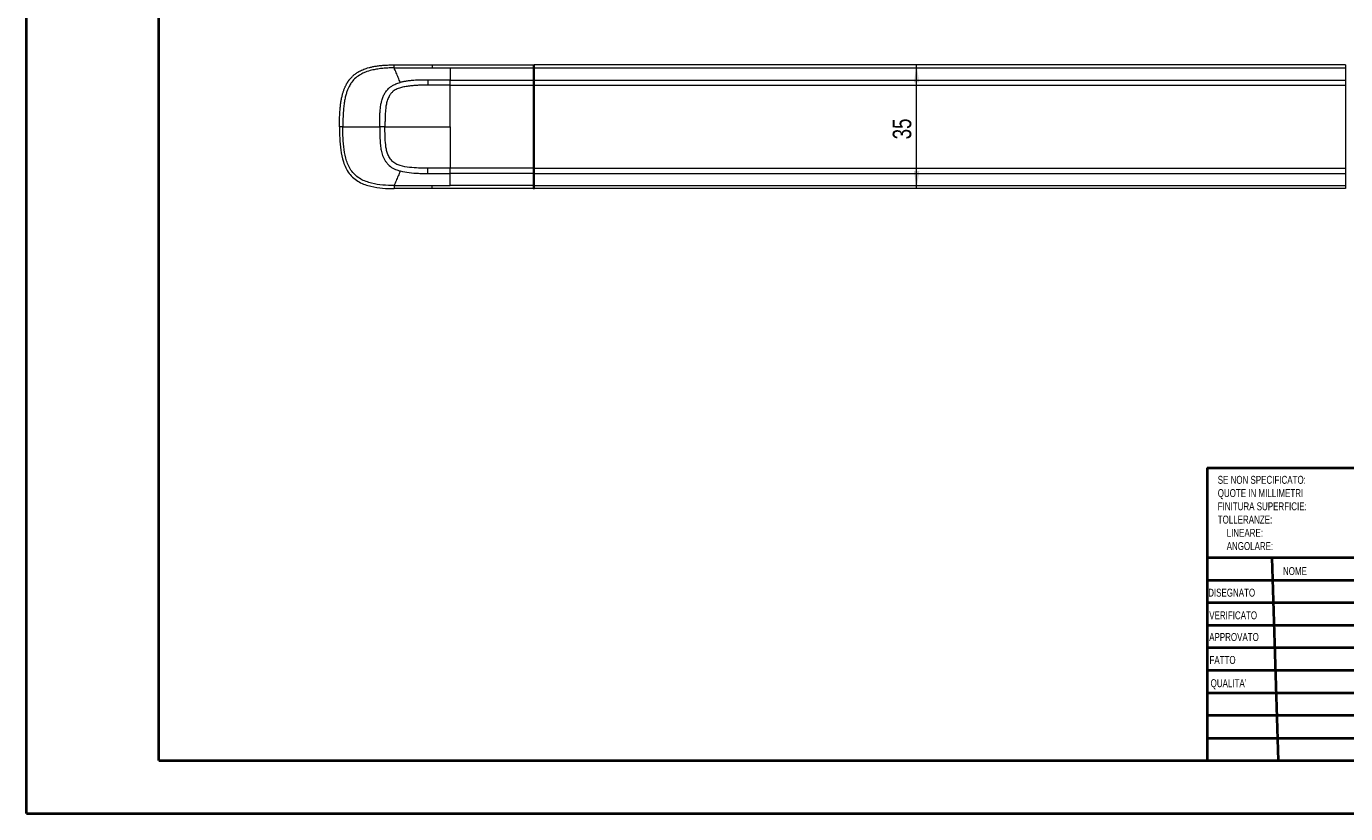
# Model space of a CAD drawing. Header units: millimetres. Extents: x 0 to 420, y 0 to 297.
# Tile 1 of 5: x 0 to 249, y 0 to 149. Entities that reach past the tile are written whole.
import ezdxf

# ---------------------------------------------------------------- set-up
doc = ezdxf.new("R2010")
doc.units = ezdxf.units.MM
doc.styles.add('SLDTEXTSTYLE0', font='TXT', dxfattribs={"width": 0.75})
doc.dimstyles.new('SLDDIMSTYLE0', dxfattribs={"dimtxt": 3.5, "dimasz": 3.302, "dimexe": 0, "dimexo": 0.0625, "dimgap": 0.875, "dimtad": 1, "dimdec": 6, "dimlfac": 1.5, "dimrnd": 1e-09, "dimzin": 12, "dimdsep": 46, "dimtxsty": 'SLDTEXTSTYLE0', "dimsah": 1, "dimcen": 0.09, "dimadec": 0, "dimazin": 3, "dimtfac": 1, "dimtofl": 0, "dimtmove": 0, "dimatfit": 3, "dimfxl": 0, "dimfrac": 2, "dimtolj": 1, "dimtzin": 12, "dimarcsym": 0})

# ---------------------------------------------------------------- blocks, each defined once
blk = doc.blocks.new('SW_NOTE_1')
at = {"color": 0, "linetype": 'Continuous', "lineweight": 0, "char_height": 1.5, "attachment_point": 1, "style": 'SLDTEXTSTYLE0'}
for s, insert in [('SE NON SPECIFICATO:', (0, 1.93)), ('QUOTE IN MILLIMETRI', (0, -0.57)), ('FINITURA SUPERFICIE:', (0, -3.07)), ('TOLLERANZE:', (0, -5.57)), ('LINEARE:', (1.69, -8.07)), ('ANGOLARE:', (1.69, -10.57))]:
    blk.add_mtext(s, dxfattribs=dict(at, insert=insert))
blk = doc.blocks.new('_D')
at = {"color": 7, "linetype": 'Continuous', "lineweight": 0}
blk.add_line((168.07, 118.12), (168.07, 141.46), dxfattribs=at)
for points in [[(168.07, 141.46), (167.56, 138.15), (168.58, 138.15)], [(168.07, 118.12), (168.58, 121.42), (167.56, 121.42)]]:
    blk.add_solid(points, dxfattribs=at)
at = {"color": 7, "linetype": 'Continuous', "lineweight": 0, "insert": (163.56, 127.42), "char_height": 3.5, "attachment_point": 1, "rotation": 90, "style": 'SLDTEXTSTYLE0'}
blk.add_mtext('35', dxfattribs=at)

msp = doc.modelspace()

# ---------------------------------------------------------------- linework, layer by layer
at = {"color": 7, "linetype": 'Continuous', "lineweight": 40}
for p, q in [((0.07884357, 0.21478016), (0.07884357, 297.21478016)), ((25.07884357, 10.21478016), (25.07884357, 287.21478016)), ((222.87884357, 65.46478016), (410.07884357, 65.46478016)), ((222.87884357, 65.46478016), (222.87884357, 10.21478016)), ((410.07884357, 48.46478016), (222.87884357, 48.46478016)), ((235.09435449, 48.46478016), (236.31159057, 10.21478016)), ((321.67884357, 44.21478016), (222.87884357, 44.21478016)), ((321.67884357, 39.96478016), (222.87884357, 39.96478016)), ((321.67884357, 35.71478016), (222.87884357, 35.71478016)), ((321.67884357, 31.46478016), (222.87884357, 31.46478016)), ((277.47884357, 27.21478016), (222.87884357, 27.21478016)), ((277.47884357, 22.96470816), (222.87884357, 22.96470816)), ((277.47884357, 18.71478016), (222.87884357, 18.71478016)), ((222.87884357, 14.46478016), (410.07884357, 14.46478016)), ((25.07884357, 10.21478016), (410.07884357, 10.21478016)), ((0.07884357, 0.21478016), (420.07884357, 0.21478016))]:
    msp.add_line(p, q, dxfattribs=at)
at = {"color": 7, "linetype": 'Continuous', "lineweight": 15}
for p, q in [((76.63816745, 141.45621137), (95.68980867, 141.45621137)), ((76.63816745, 140.90301942), (80.03214533, 140.90301942)), ((80.03214533, 140.90301942), (95.68980867, 140.90301942)), ((95.68980867, 141.45621137), (95.68980867, 140.90301942)), ((95.68980867, 140.90301942), (95.68980867, 138.59954888)), ((95.95647489, 140.90301942), (95.95647489, 141.45621137)), ((249.02313982, 141.45621137), (95.95647489, 141.45621137)), ((95.95647489, 138.59954888), (95.95647489, 140.90301942)), ((95.95647489, 140.90301942), (249.02313982, 140.90301942)), ((249.02313982, 141.45621137), (249.02313982, 140.90301942)), ((249.02313982, 140.90301942), (249.02313982, 138.59954888)), ((80.03209566, 137.62151613), (95.68980867, 137.62151613)), ((80.03212546, 138.59954888), (95.68980867, 138.59954888)), ((95.68980867, 138.59954888), (95.68980867, 137.62151613)), ((95.68980867, 137.62151613), (95.68980867, 121.95757319)), ((95.95647489, 137.62151613), (95.95647489, 138.59954888)), ((95.95647489, 138.59954888), (249.02313982, 138.59954888)), ((95.95647489, 121.95757319), (95.95647489, 137.62151613)), ((95.95647489, 137.62151613), (249.02313982, 137.62151613)), ((249.02313982, 138.59954888), (249.02313982, 137.62151613)), ((249.02313982, 137.62151613), (249.02313982, 121.95757319)), ((95.68980867, 121.95757319), (80.03209566, 121.95757319)), ((95.68980867, 120.97954044), (80.03209566, 120.97954044)), ((95.68980867, 121.95757319), (95.68980867, 120.97954044)), ((95.68980867, 120.97954044), (95.68980867, 118.67606989)), ((95.95647489, 121.95757319), (249.02313982, 121.95757319)), ((95.95647489, 120.97954044), (95.95647489, 121.95757319)), ((95.95647489, 120.97954044), (249.02313982, 120.97954044)), ((95.95647489, 118.67606989), (95.95647489, 120.97954044)), ((249.02313982, 121.95757319), (249.02313982, 120.97954044)), ((249.02313982, 120.97954044), (249.02313982, 118.67606989)), ((76.63816745, 118.67606989), (80.03214533, 118.67606989)), ((95.68980867, 118.12287794), (76.63816745, 118.12287794)), ((95.68980867, 118.67606989), (80.03214533, 118.67606989)), ((95.68980867, 118.67606989), (95.68980867, 118.12287794)), ((95.95647489, 118.67606989), (249.02313982, 118.67606989)), ((95.95647489, 118.12287794), (95.95647489, 118.67606989)), ((249.02313982, 118.12287794), (95.95647489, 118.12287794)), ((249.02313982, 118.67606989), (249.02313982, 118.12287794))]:
    msp.add_line(p, q, dxfattribs=at)
at = {"color": 7, "linetype": 'Continuous', "lineweight": 15, "flags": 128}
for points in [[(80.03220493, 121.95761665), (77.9276742, 121.95722301), (75.82314347, 121.95682565)], [(75.82401767, 120.97871963), (77.92810137, 120.97917598), (80.03209566, 120.9795721)]]:
    msp.add_lwpolyline(points, dxfattribs=at)
at = {"color": 7, "linetype": 'Continuous', "lineweight": 15}
for centre, start, end in [((95.68980736, 141.32287799), 0.0000000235, 89.999999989), ((95.95647402, 141.32287799), 90, 180.0000000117), ((95.68980736, 118.25621133), 270.0000000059, 0.0000000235), ((95.95647402, 118.25621133), 180.0000000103, 270)]:
    msp.add_arc(centre, 0.13333333, start, end, dxfattribs=at)
for points, knots in [([(59.15647402, 129.78954471), (59.15713778, 130.00625263), (59.15842789, 130.42745315), (59.16964162, 131.04145152), (59.1877349, 131.62040915), (59.21314368, 132.16596797), (59.2455385, 132.67970604), (59.28470107, 133.16313962), (59.33031644, 133.61772445), (59.38203081, 134.04485722), (59.43944407, 134.4458769), (59.50211808, 134.82206619), (59.56958096, 135.17465275), (59.64133208, 135.50481057), (59.71684674, 135.8136612), (59.79558073, 136.10227502), (59.87697474, 136.37167237), (59.96045862, 136.62282477), (60.04545548, 136.85665594), (60.13138569, 137.07404281), (60.21767064, 137.27581653), (60.30373641, 137.4627633), (60.38901723, 137.63562519), (60.47295875, 137.79510091), (60.55502113, 137.94184642), (60.63468195, 138.07647566), (60.71143892, 138.19956106), (60.78481237, 138.31163408), (60.85434763, 138.4131858), (60.91961705, 138.50466721), (60.97809261, 138.58361479), (61.03624502, 138.6596599), (61.1011891, 138.74187701), (61.18309445, 138.84141176), (61.28317598, 138.95717708), (61.40290734, 139.08788643), (61.54403614, 139.23205627), (61.70860109, 139.38800833), (61.89895078, 139.55387202), (62.11776382, 139.72758721), (62.36807003, 139.90690782), (62.65327278, 140.08940685), (62.97717284, 140.27248348), (63.34399453, 140.45337282), (63.75841527, 140.62915781), (64.22559943, 140.7967835), (64.75123669, 140.95306909), (65.34158467, 141.0947312), (66.00351476, 141.21835384), (66.7445606, 141.32058461), (67.57296603, 141.39733306), (68.49774305, 141.44734088), (69.14747711, 141.45315041), (69.48980736, 141.45621133)], [0, 0, 0, 0, 0.03524398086, 0.06850134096, 0.09987017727, 0.12944575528, 0.15732045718, 0.18358370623, 0.20832186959, 0.23161814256, 0.25355241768, 0.2742011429, 0.29363717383, 0.31192962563, 0.32914373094, 0.34534071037, 0.36057766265, 0.3749074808, 0.38837880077, 0.40103598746, 0.41291916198, 0.42406427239, 0.43450320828, 0.44426395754, 0.45337080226, 0.46184454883, 0.46970278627, 0.47696016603, 0.4836286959, 0.48971804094, 0.49523582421, 0.49960600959, 0.50528698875, 0.51227482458, 0.52056848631, 0.53017233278, 0.54109912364, 0.55337355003, 0.56703623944, 0.58214814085, 0.59879513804, 0.61709268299, 0.63719020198, 0.65927502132, 0.68357560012, 0.71036394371, 0.73995718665, 0.77271845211, 0.80905718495, 0.84942920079, 0.89433669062, 0.94432838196, 1, 1, 1, 1]), ([(69.47874699, 140.89513774), (69.32232149, 140.89311672), (69.00878216, 140.88906579), (68.53762496, 140.87336227), (68.06471935, 140.84957051), (67.59031354, 140.8159966), (67.11479575, 140.77125875), (66.63868633, 140.71384547), (66.16265755, 140.64202354), (65.68753359, 140.553995), (64.98257928, 140.3959552), (64.20939569, 140.1592213), (63.53614273, 139.86116187), (62.90212361, 139.52512604), (62.21339197, 139.04224589), (61.63025118, 138.41392285), (61.28340005, 137.91677619), (61.06950399, 137.56212016), (60.83994471, 137.10807743), (60.61061227, 136.55010034), (60.39508688, 135.8864095), (60.20597848, 135.11674805), (60.05107176, 134.24313478), (59.93150488, 133.26846014), (59.85083147, 132.19488118), (59.80344881, 131.02427735), (59.79865341, 130.21168155), (59.79616223, 129.78954466)], [0, 0, 0, 0, 0.02689776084, 0.0539138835, 0.08105143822, 0.10830976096, 0.13568287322, 0.16316775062, 0.19075747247, 0.21844905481, 0.24623386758, 0.31497599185, 0.35704746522, 0.37261963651, 0.43835621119, 0.50052163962, 0.518825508, 0.54253905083, 0.57166503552, 0.60621514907, 0.6461556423, 0.69152972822, 0.74236873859, 0.79861318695, 0.860293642, 0.92742368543, 1, 1, 1, 1]), ([(69.47874698, 140.89513774), (69.4791594, 140.97254401), (69.47973833, 141.04901598), (69.48121769, 141.18861564), (69.48211794, 141.2515631), (69.48413504, 141.35388721), (69.48524975, 141.39315546), (69.48753032, 141.44429041), (69.48869387, 141.45621133), (69.48980735, 141.45621133)], [0, 0, 0, 0, 0.25, 0.25, 0.5, 0.5, 0.75, 0.75, 1, 1, 1, 1]), ([(69.47874699, 140.89513774), (70.68653117, 140.90537906), (71.87273561, 140.90367521), (74.25547162, 140.90325308), (75.44682768, 140.90310494), (76.63817109, 140.90304986)], [0, 0, 0, 0, 0.5, 0.5, 1, 1, 1, 1]), ([(70.63039521, 138.13741174), (70.56705065, 138.28884937), (70.43963464, 138.59346239), (70.24826815, 139.05040432), (70.05626702, 139.51009544), (69.86390223, 139.9714303), (69.67119381, 140.43398447), (69.54302305, 140.74111538), (69.47874699, 140.89513774)], [0, 0, 0, 0, 0.1628227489, 0.3275139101, 0.4937766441, 0.66135294, 0.8301726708, 1, 1, 1, 1]), ([(69.48980736, 141.45621133), (69.75416568, 141.45621133), (70.34980105, 141.45621133), (71.33901599, 141.45621133), (72.26601267, 141.45621133), (73.46785371, 141.45621133), (74.86142943, 141.45621133), (76.05286002, 141.45621133), (76.63817109, 141.45621133)], [0, 0, 0, 0, 0.1109451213, 0.2499744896, 0.4151497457, 0.4999849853, 0.754358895, 1, 1, 1, 1]), ([(76.63817142, 141.45621133), (76.63817142, 141.45621133), (76.63817142, 141.44446487), (76.63817142, 141.39419527), (76.63817142, 141.35562229), (76.63817142, 141.25503325), (76.63817142, 141.19311687), (76.63817142, 141.05544317), (76.63817142, 140.97985394), (76.63817142, 140.90304986)], [0, 0, 0, 0, 0.25, 0.25, 0.5, 0.5, 0.75, 0.75, 1, 1, 1, 1]), ([(95.68980736, 140.90301974), (95.72123432, 140.90301974), (95.75805331, 140.89796951), (95.81012321, 140.87776856), (95.82314069, 140.86348434), (95.82314069, 140.85129199)], [0, 0, 0, 0, 0.5, 0.5, 1, 1, 1, 1]), ([(95.82314069, 140.85129199), (95.82314069, 140.9167681), (95.82314069, 140.98120946), (95.82314069, 141.0985801), (95.82314069, 141.15136605), (95.82314069, 141.23712202), (95.82314069, 141.27000704), (95.82314069, 141.31286378), (95.82314069, 141.32287799), (95.82314069, 141.32287799)], [0, 0, 0, 0, 0.25, 0.25, 0.5, 0.5, 0.75, 0.75, 1, 1, 1, 1]), ([(95.82314069, 140.85129199), (95.82314069, 140.87370218), (95.82314069, 140.9183992), (95.82314069, 140.98140863), (95.82314069, 141.05175862), (95.82314069, 141.12563283), (95.82314069, 141.19652733), (95.82314069, 141.2533845), (95.82314069, 141.2933416), (95.82314069, 141.31833799), (95.82314069, 141.32136228), (95.82314069, 141.32287799)], [0, 0, 0, 0, 0.0817373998, 0.1630249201, 0.2446062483, 0.3721284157, 0.5000556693, 0.6275778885, 0.7555051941, 0.8774645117, 1, 1, 1, 1]), ([(95.82314069, 140.85129199), (95.82314069, 140.86348434), (95.83615817, 140.87776856), (95.88822807, 140.89796951), (95.92504705, 140.90301974), (95.95647402, 140.90301974)], [0, 0, 0, 0, 0.5, 0.5, 1, 1, 1, 1]), ([(95.82314069, 138.55242802), (95.82314069, 138.74521476), (95.82314069, 139.13077158), (95.82314069, 139.7064309), (95.82314069, 140.28026152), (95.82314069, 140.66094302), (95.82314069, 140.85129199)], [0, 0, 0, 0, 0.2500108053, 0.5000000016, 0.749989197, 1, 1, 1, 1]), ([(66.75307792, 129.78954466), (66.75261939, 130.01088645), (66.75137305, 130.61252815), (66.76297438, 131.46399924), (66.80185675, 132.38286218), (66.86680659, 133.20121756), (66.97473503, 133.97967943), (67.11495246, 134.62447407), (67.29285187, 135.21425133), (67.49373576, 135.69993556), (67.7176153, 136.10431615), (67.91016047, 136.39773679), (68.12917379, 136.68737056), (68.35268085, 136.93117212), (68.53576447, 137.10352721), (68.69857023, 137.24299956), (68.89490673, 137.39019776), (69.14745134, 137.55042546), (69.44767219, 137.71212511), (69.79977324, 137.8689867), (70.20578251, 138.01756378), (70.48735531, 138.09703836), (70.63039733, 138.1374123)], [0, 0, 0, 0, 0.0656629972, 0.1784823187, 0.2525822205, 0.3384628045, 0.4219257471, 0.4855299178, 0.5339958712, 0.6045506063, 0.6409142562, 0.6709740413, 0.7086039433, 0.7485252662, 0.7689331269, 0.78318587, 0.8121217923, 0.8416542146, 0.8718516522, 0.9132208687, 0.9559152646, 1, 1, 1, 1]), ([(75.82314345, 137.62267456), (75.67980517, 137.62244337), (75.46479811, 137.6220966), (75.17812226, 137.62260088), (74.96311945, 137.62364766), (74.74810706, 137.62139607), (74.45528486, 137.61155114), (73.94556515, 137.59380303), (73.21920099, 137.55272069), (72.35762649, 137.46929972), (71.50321175, 137.34129379), (70.80225056, 137.17732735), (70.25676887, 136.99713557), (69.8605441, 136.82793445), (69.48600443, 136.61580342), (69.20309631, 136.3947637), (69.00437816, 136.19032217), (68.86933555, 136.02222099), (68.73934708, 135.84935316), (68.4981558, 135.49072401), (68.2230395, 134.90181356), (68.00039681, 134.06965388), (67.87022225, 133.21972442), (67.79691116, 132.36375594), (67.76159912, 131.50663542), (67.74796881, 130.64860795), (67.74867502, 130.07678519), (67.74902856, 129.79051989)], [0, 0, 0, 0, 0.031191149, 0.046786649, 0.0623821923, 0.0779774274, 0.0935730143, 0.1261356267, 0.1889634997, 0.2518529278, 0.3144322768, 0.3768523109, 0.4082123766, 0.439344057, 0.4704564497, 0.5016355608, 0.5170721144, 0.5324035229, 0.548522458, 0.5641301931, 0.6264004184, 0.6887055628, 0.7510719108, 0.8132771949, 0.8755698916, 0.9377079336, 1, 1, 1, 1]), ([(75.82431442, 138.6007936), (75.60737397, 138.60062096), (75.3521696, 138.60041787), (75.03601957, 138.60145127), (74.88192531, 138.60176189), (74.71121057, 138.59829398), (74.47519054, 138.59139033), (74.16468617, 138.58172215), (73.72284586, 138.5622203), (73.16130273, 138.52951974), (72.47965193, 138.46964103), (71.89033266, 138.39441845), (71.45665735, 138.32268822), (71.17761044, 138.26954778), (70.90287084, 138.21025224), (70.71990672, 138.16356927), (70.6295745, 138.14052117)], [0, 0, 0, 0, 0.1244529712, 0.146403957, 0.1813703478, 0.2128489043, 0.2443550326, 0.3168333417, 0.3910654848, 0.4980780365, 0.6395084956, 0.7835568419, 0.838780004, 0.8916711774, 0.9465163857, 1, 1, 1, 1]), ([(75.82401498, 138.60036989), (75.82387428, 138.44441625), (75.82372948, 138.28313436), (75.82358297, 138.11919166), (75.82343645, 137.95523524), (75.82328825, 137.78863956), (75.82314089, 137.62225383)], [0, 0, 0, 0, 0.49997908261, 0.49997908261, 0.49997908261, 1, 1, 1, 1]), ([(80.03209343, 137.62151618), (80.03209343, 137.78788919), (80.03209344, 137.95447488), (80.03209344, 138.11841044), (80.03209345, 138.28234497), (80.03209345, 138.44360717), (80.03209345, 138.59951704)], [0, 0, 0, 0, 0.49998224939, 0.49998224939, 0.49998224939, 0.999961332, 0.999961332, 0.999961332, 0.999961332]), ([(80.03215022, 129.78954466), (80.03215257, 130.11614321), (80.03215728, 130.76928216), (80.03216429, 131.74886813), (80.03217124, 132.72822703), (80.03217811, 133.70735817), (80.03218491, 134.68626434), (80.03219167, 135.66493525), (80.03219843, 136.64340953), (80.03220302, 137.29543898), (80.03220532, 137.62147756)], [0, 0, 0, 0, 0.12503075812, 0.25003925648, 0.37503222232, 0.50001638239, 0.6249984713, 0.74998524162, 0.87498347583, 1, 1, 1, 1]), ([(95.68980736, 138.59954884), (95.72123432, 138.59954884), (95.75805331, 138.59494838), (95.81012321, 138.57654656), (95.82314069, 138.56353451), (95.82314069, 138.55242802)], [0, 0, 0, 0, 0.5, 0.5, 1, 1, 1, 1]), ([(95.68980736, 137.62151618), (95.72123432, 137.62151618), (95.75805331, 137.62075153), (95.81012321, 137.61769296), (95.82314069, 137.61553022), (95.82314069, 137.61368421)], [0, 0, 0, 0, 0.5, 0.5, 1, 1, 1, 1]), ([(95.82314069, 138.55242802), (95.82314069, 138.56353451), (95.83615817, 138.57654656), (95.88822807, 138.59494838), (95.92504705, 138.59954884), (95.95647402, 138.59954884)], [0, 0, 0, 0, 0.5, 0.5, 1, 1, 1, 1]), ([(95.82314069, 137.61368421), (95.82314069, 137.65378388), (95.82314069, 137.73391229), (95.82314069, 137.85354313), (95.82314069, 137.97255399), (95.82314069, 138.13006857), (95.82314069, 138.32517126), (95.82314069, 138.47662311), (95.82314069, 138.55242802)], [0, 0, 0, 0, 0.1251648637, 0.2501083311, 0.3750085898, 0.500044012, 0.7497612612, 1, 1, 1, 1]), ([(95.82314069, 137.61368421), (95.82314069, 137.61553022), (95.83615817, 137.61769296), (95.88822807, 137.62075153), (95.92504705, 137.62151618), (95.95647402, 137.62151618)], [0, 0, 0, 0, 0.5, 0.5, 1, 1, 1, 1]), ([(95.82314069, 121.96540511), (95.82314069, 122.2911498), (95.82314069, 122.942583), (95.82314069, 123.92014859), (95.82314069, 124.89788475), (95.82314069, 125.87582988), (95.82314069, 126.8539737), (95.82314069, 127.83231888), (95.82314069, 128.810865), (95.82314069, 129.98522747), (95.82314069, 131.35524829), (95.82314069, 132.92064896), (95.82314069, 134.48556881), (95.82314069, 136.05010503), (95.82314069, 137.09244626), (95.82314069, 137.61368421)], [0, 0, 0, 0, 0.0625142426, 0.1250177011, 0.1875137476, 0.2500057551, 0.3124970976, 0.3749911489, 0.4374912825, 0.500000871, 0.6000042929, 0.699992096, 0.7999781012, 0.8999761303, 1, 1, 1, 1]), ([(59.15647402, 129.78954462), (59.15647402, 128.33827491), (59.1946388, 126.88270136), (59.5067409, 124.64847653), (59.65476569, 123.8981466), (60.13596361, 122.41002014), (60.48247872, 121.65314799), (61.48257005, 120.3268099), (62.15601136, 119.76208381), (63.58671158, 118.97360575), (64.35196033, 118.71957714), (66.57286327, 118.19786744), (68.03067309, 118.12287799), (69.48980736, 118.12287799)], [0, 0, 0, 0, 0.25, 0.25, 0.375, 0.375, 0.5, 0.5, 0.625, 0.625, 0.75, 0.75, 1, 1, 1, 1]), ([(59.79616223, 129.7895445), (59.7142145, 129.7895445), (59.62972304, 129.7895445), (59.47124443, 129.78954451), (59.39759722, 129.78954451), (59.27703562, 129.78954452), (59.23036305, 129.78954452), (59.17014271, 129.78954453), (59.15647402, 129.78954454), (59.15647402, 129.78954454)], [0, 0, 0, 0, 0.25, 0.25, 0.5, 0.5, 0.75, 0.75, 1, 1, 1, 1]), ([(69.47874699, 118.68395158), (68.04546015, 118.69635693), (66.61756828, 118.78800874), (64.51489888, 119.30776144), (63.80513828, 119.55558526), (62.516691, 120.28291743), (61.92972344, 120.78427933), (61.04421579, 121.96860652), (60.72732018, 122.65632056), (60.2788456, 124.04644153), (60.13641062, 124.76299794), (59.83541302, 126.91942333), (59.7961628, 128.35490269), (59.79616223, 129.78954466)], [0, 0, 0, 0, 0.25, 0.25, 0.375, 0.375, 0.5, 0.5, 0.625, 0.625, 0.75, 0.75, 1, 1, 1, 1]), ([(59.79616223, 129.78954466), (59.83319342, 129.78954466), (59.95355673, 129.78954466), (60.40709134, 129.78954466), (61.48849373, 129.78954466), (62.59903188, 129.78954466), (63.84573639, 129.78954466), (64.67775316, 129.78954466), (65.61647929, 129.78954466), (66.18107687, 129.78954466), (66.54931137, 129.78954466), (66.69877786, 129.78954466), (66.75307792, 129.78954466)], [0.079866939, 0.079866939, 0.079866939, 0.079866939, 0.09375, 0.125, 0.25, 0.5, 0.54296875, 0.71875, 0.8125, 0.89453125, 0.9296875, 0.949805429, 0.949805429, 0.949805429, 0.949805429]), ([(66.75307792, 129.78954466), (66.75138811, 129.21422015), (66.75288823, 128.63489315), (66.76960272, 128.04899813), (66.78631721, 127.46310312), (66.81679682, 126.86959876), (66.88849923, 126.26075272), (66.92435044, 125.9563297), (66.97046591, 125.64847804), (67.03527383, 125.33481863), (67.10008176, 125.02115921), (67.18353663, 124.6988736), (67.30073672, 124.37273827), (67.4179368, 124.04660295), (67.56995763, 123.71125392), (67.78130329, 123.38017602), (67.88697613, 123.21463707), (68.00332629, 123.05803657), (68.13133208, 122.90537311), (68.25933786, 122.75270966), (68.39875601, 122.60045979), (68.54635104, 122.46793774), (68.84154108, 122.20289363), (69.15949821, 122.00526329), (69.48282021, 121.84964792), (69.80614221, 121.69403255), (70.12547576, 121.58198436), (70.44021986, 121.49105764), (70.50349625, 121.47277766), (70.56661087, 121.45531714), (70.62957533, 121.43862216)], [0.041902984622, 0.041902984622, 0.041902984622, 0.041902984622, 0.044460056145, 0.044460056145, 0.044460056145, 0.047017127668, 0.047017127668, 0.047017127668, 0.04829566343, 0.04829566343, 0.04829566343, 0.049574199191, 0.049574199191, 0.049574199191, 0.050852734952, 0.050852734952, 0.050852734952, 0.051492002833, 0.051492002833, 0.051492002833, 0.052131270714, 0.052131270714, 0.052131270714, 0.053409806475, 0.053409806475, 0.053409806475, 0.054688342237, 0.054688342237, 0.054688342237, 0.05494538, 0.05494538, 0.05494538, 0.05494538]), ([(67.74902828, 129.78856942), (67.70927794, 129.78860827), (67.66953156, 129.78864711), (67.62979389, 129.78868596), (67.58791555, 129.7887269), (67.54604639, 129.78876785), (67.50419042, 129.78880879), (67.4204785, 129.78889067), (67.3368194, 129.78897255), (67.25324533, 129.78905438), (67.0860972, 129.78921805), (66.91928944, 129.78938156), (66.75307792, 129.78954466)], [-0.000000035, -0.000000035, -0.000000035, -0.000000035, 0.1193731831, 0.1193731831, 0.1193731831, 0.2451770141, 0.2451770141, 0.2451770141, 0.4967846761, 0.4967846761, 0.4967846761, 1, 1, 1, 1]), ([(75.82283972, 121.95641548), (75.53552592, 121.95709182), (75.24855107, 121.95682351), (74.96178362, 121.95583627), (74.81834943, 121.95534248), (74.67486965, 121.96065851), (74.53140885, 121.96500254), (74.38794805, 121.96934658), (74.24360813, 121.97461328), (74.09898362, 121.98091856), (73.52048556, 122.00613967), (72.94167109, 122.04474658), (72.36223665, 122.11681319), (71.7828022, 122.1888798), (71.20520166, 122.28865743), (70.64097121, 122.45874581), (70.35885599, 122.54379), (70.08009104, 122.64728743), (69.81262182, 122.7842581), (69.5451526, 122.92122877), (69.30062918, 123.08992887), (69.09425109, 123.2974197), (68.99106205, 123.40116511), (68.90271626, 123.51410629), (68.81841278, 123.62543469), (68.7341093, 123.73676309), (68.65572655, 123.85014616), (68.5847676, 123.96849727), (68.44284969, 124.20519948), (68.32887542, 124.4556695), (68.23566089, 124.71671495), (68.14244636, 124.9777604), (68.07012018, 125.25129188), (68.01272762, 125.5271776), (67.95533506, 125.80306332), (67.91268687, 126.08288071), (67.8791457, 126.36511819), (67.81206335, 126.92959314), (67.78180049, 127.49913211), (67.76536979, 128.07007669), (67.74893908, 128.64102126), (67.74733043, 129.21386062), (67.74902864, 129.78856942)], [0.041902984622, 0.041902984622, 0.041902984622, 0.041902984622, 0.043181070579, 0.043181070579, 0.043181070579, 0.043820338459, 0.043820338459, 0.043820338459, 0.04445960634, 0.04445960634, 0.04445960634, 0.047016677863, 0.047016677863, 0.047016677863, 0.049573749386, 0.049573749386, 0.049573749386, 0.050852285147, 0.050852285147, 0.050852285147, 0.052130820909, 0.052130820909, 0.052130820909, 0.052770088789, 0.052770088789, 0.052770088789, 0.05340935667, 0.05340935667, 0.05340935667, 0.054687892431, 0.054687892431, 0.054687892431, 0.055966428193, 0.055966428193, 0.055966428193, 0.057244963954, 0.057244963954, 0.057244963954, 0.059802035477, 0.059802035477, 0.059802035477, 0.062359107, 0.062359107, 0.062359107, 0.062359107]), ([(67.74985011, 129.78954466), (69.79653567, 129.78954476), (71.8435325, 129.78954478), (74.91416032, 129.78954476), (75.93772659, 129.78954475), (77.98489789, 129.78954472), (79.00850221, 129.78954469), (80.03215022, 129.78954466)], [0, 0, 0, 0, 0.5, 0.5, 0.75, 0.75, 1, 1, 1, 1]), ([(80.03215022, 129.78954466), (80.03215257, 129.46294611), (80.03215728, 128.80980715), (80.03216429, 127.83022119), (80.03217124, 126.85086228), (80.03217811, 125.87173115), (80.03218491, 124.89282498), (80.03219167, 123.91415407), (80.03219843, 122.93567978), (80.03220302, 122.28365034), (80.03220532, 121.95761176)], [0, 0, 0, 0, 0.12503075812, 0.25003925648, 0.37503222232, 0.50001638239, 0.6249984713, 0.74998524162, 0.87498347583, 1, 1, 1, 1]), ([(70.63039433, 121.44160614), (70.56407636, 121.28284214), (70.43208353, 120.96685373), (70.23605822, 120.49749816), (70.04270886, 120.03452251), (69.85213077, 119.57815151), (69.66420722, 119.12812779), (69.54037558, 118.83155455), (69.47874704, 118.68395595)], [0, 0, 0, 0, 0.17069374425, 0.33973221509, 0.50714743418, 0.67297336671, 0.83724535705, 1, 1, 1, 1]), ([(70.62957533, 121.43862216), (71.19299596, 121.28923157), (71.74439253, 121.20113796), (72.29206956, 121.13570428), (72.90095164, 121.06295813), (73.49726589, 121.02526655), (74.09060811, 121.00106465), (74.23894367, 120.99501417), (74.38668598, 120.99001993), (74.53321751, 120.98595296), (74.67974905, 120.98188598), (74.82809995, 120.97700121), (74.97044364, 120.97752925), (75.25513102, 120.97858534), (75.53984335, 120.97891685), (75.82461537, 120.97830427)], [0.05494538, 0.05494538, 0.05494538, 0.05494538, 0.0572454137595, 0.0572454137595, 0.0572454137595, 0.0598024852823, 0.0598024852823, 0.0598024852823, 0.060441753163, 0.060441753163, 0.060441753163, 0.0610810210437, 0.0610810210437, 0.0610810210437, 0.062359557, 0.062359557, 0.062359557, 0.062359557]), ([(75.82431417, 120.9787188), (75.8240708, 121.13555193), (75.8238227, 121.29777216), (75.82357407, 121.462664), (75.82344965, 121.54518244), (75.8233251, 121.62836409), (75.82320096, 121.71184701), (75.82313889, 121.75358847), (75.82307692, 121.79540514), (75.82301512, 121.83725153), (75.82295649, 121.87695901), (75.82289802, 121.91669201), (75.82283972, 121.95641548)], [-0.00000039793, -0.00000039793, -0.00000039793, -0.00000039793, 0.50277264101, 0.50277264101, 0.50277264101, 0.75438030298, 0.75438030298, 0.75438030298, 0.88018413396, 0.88018413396, 0.88018413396, 0.999557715, 0.999557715, 0.999557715, 0.999557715]), ([(80.03209345, 120.97957227), (80.03209345, 121.13548215), (80.03209345, 121.29674435), (80.03209344, 121.46067887), (80.03209344, 121.62461444), (80.03209343, 121.79120012), (80.03209343, 121.95757314)], [0, 0, 0, 0, 0.49997908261, 0.49997908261, 0.49997908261, 0.999961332, 0.999961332, 0.999961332, 0.999961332]), ([(95.82314069, 121.96540511), (95.82314069, 121.9635591), (95.81012321, 121.96139636), (95.75805331, 121.95833778), (95.72123432, 121.95757314), (95.68980736, 121.95757314)], [0, 0, 0, 0, 0.5, 0.5, 1, 1, 1, 1]), ([(95.68980736, 120.97954048), (95.72123432, 120.97954048), (95.75805331, 120.98414094), (95.81012321, 121.00254276), (95.82314069, 121.01555481), (95.82314069, 121.02666129)], [0, 0, 0, 0, 0.5, 0.5, 1, 1, 1, 1]), ([(95.82314069, 121.96540511), (95.82314069, 121.9635591), (95.83615817, 121.96139636), (95.88822807, 121.95833778), (95.92504705, 121.95757314), (95.95647402, 121.95757314)], [0, 0, 0, 0, 0.5, 0.5, 1, 1, 1, 1]), ([(95.82314069, 121.02666129), (95.82314069, 121.06441919), (95.82314069, 121.1398682), (95.82314069, 121.2548673), (95.82314069, 121.37099577), (95.82314069, 121.52730175), (95.82314069, 121.72517324), (95.82314069, 121.88527216), (95.82314069, 121.96540511)], [0, 0, 0, 0, 0.12516486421, 0.25010833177, 0.37500859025, 0.500044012, 0.74976126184, 1, 1, 1, 1]), ([(95.82314069, 121.02666129), (95.82314069, 121.01555481), (95.83615817, 121.00254276), (95.88822807, 120.98414094), (95.92504705, 120.97954048), (95.95647402, 120.97954048)], [0, 0, 0, 0, 0.5, 0.5, 1, 1, 1, 1]), ([(69.47874698, 118.68395158), (69.4791594, 118.60654531), (69.47973833, 118.53007334), (69.48121769, 118.39047368), (69.48211794, 118.32752622), (69.48413504, 118.2252021), (69.48524975, 118.18593386), (69.48753032, 118.13479891), (69.48869387, 118.12287799), (69.48980735, 118.12287799)], [0, 0, 0, 0, 0.25, 0.25, 0.5, 0.5, 0.75, 0.75, 1, 1, 1, 1]), ([(69.47874704, 118.68395595), (69.70046338, 118.68229529), (70.15474166, 118.67889274), (70.8524753, 118.67650342), (71.58275497, 118.67546288), (72.34558545, 118.67537252), (73.25477415, 118.6756525), (74.29946901, 118.6757762), (75.4688204, 118.67596936), (76.2483879, 118.67603976), (76.63817153, 118.67607496)], [0, 0, 0, 0, 0.0929102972, 0.1903654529, 0.2923677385, 0.3989169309, 0.5100118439, 0.6733412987, 0.8366706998, 1, 1, 1, 1]), ([(76.63817142, 118.12287799), (76.63817142, 118.12287799), (76.63817142, 118.13462445), (76.63817142, 118.18489405), (76.63817142, 118.22346703), (76.63817142, 118.32405607), (76.63817142, 118.38597245), (76.63817142, 118.52364615), (76.63817142, 118.59923538), (76.63817142, 118.67603946)], [0, 0, 0, 0, 0.25, 0.25, 0.5, 0.5, 0.75, 0.75, 1, 1, 1, 1]), ([(95.68980736, 118.67606957), (95.72123432, 118.67606957), (95.75805331, 118.68111981), (95.81012321, 118.70132075), (95.82314069, 118.71560498), (95.82314069, 118.72779733)], [0, 0, 0, 0, 0.5, 0.5, 1, 1, 1, 1]), ([(95.82314069, 118.25621132), (95.82314069, 118.25621132), (95.82314069, 118.26622554), (95.82314069, 118.30908227), (95.82314069, 118.3419673), (95.82314069, 118.42772327), (95.82314069, 118.48050922), (95.82314069, 118.59787986), (95.82314069, 118.66232122), (95.82314069, 118.72779733)], [0, 0, 0, 0, 0.25, 0.25, 0.5, 0.5, 0.75, 0.75, 1, 1, 1, 1]), ([(95.82314069, 118.72779733), (95.82314069, 118.71560498), (95.83615817, 118.70132075), (95.88822807, 118.68111981), (95.92504705, 118.67606957), (95.95647402, 118.67606957)], [0, 0, 0, 0, 0.5, 0.5, 1, 1, 1, 1]), ([(95.82314069, 118.25621132), (95.82314069, 118.25689487), (95.82314069, 118.25825821), (95.82314069, 118.26917416), (95.82314069, 118.28977724), (95.82314069, 118.32571981), (95.82314069, 118.38241483), (95.82314069, 118.45335529), (95.82314069, 118.5361601), (95.82314069, 118.62768039), (95.82314069, 118.69437262), (95.82314069, 118.72779733)], [0, 0, 0, 0, 0.0817373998, 0.1630249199, 0.2446062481, 0.3721284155, 0.5000556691, 0.6275778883, 0.7555051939, 0.8774645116, 1, 1, 1, 1])]:
    msp.add_open_spline(points, degree=3, knots=knots, dxfattribs=at)
for points in [[(80.03214904, 140.9030598), (80.03208203, 140.14063758), (80.03208158, 139.37283974), (80.03214914, 138.5995487)], [(95.82314069, 138.55242802), (95.82314069, 139.32427366), (95.82314069, 140.09082682), (95.82314069, 140.85129199)], [(80.03220532, 137.62147756), (78.62919157, 137.62173631), (77.22615265, 137.62199508), (75.82314191, 137.62225383)], [(80.03209283, 138.59954124), (78.629401, 138.59974869), (77.22671007, 138.59988293), (75.82401467, 138.60037897)], [(95.82314069, 137.61368421), (95.82314069, 137.93307467), (95.82314069, 138.25313104), (95.82314069, 138.55242802)], [(95.82314069, 121.96540511), (95.82314069, 127.17249166), (95.82314069, 132.40659766), (95.82314069, 137.61368421)], [(80.03214904, 118.67602952), (80.03208203, 119.43845174), (80.03208158, 120.20624958), (80.03214914, 120.97954062)], [(95.82314069, 121.02666129), (95.82314069, 121.32595828), (95.82314069, 121.64601465), (95.82314069, 121.96540511)], [(95.82314069, 118.72779733), (95.82314069, 119.4882625), (95.82314069, 120.25481566), (95.82314069, 121.02666129)], [(95.82314069, 121.02666129), (95.82314069, 120.25481566), (95.82314069, 119.4882625), (95.82314069, 118.72779733)], [(76.63817109, 118.12287799), (75.44677694, 118.12287799), (73.06398862, 118.12287799), (70.68120111, 118.12287799), (69.48980736, 118.12287799)]]:
    msp.add_open_spline(points, degree=3, dxfattribs=at)

# ---------------------------------------------------------------- block references
at = {"color": 7, "linetype": 'Continuous', "lineweight": 0}
msp.add_blockref('SW_NOTE_1', (224.89262107, 61.99927735), dxfattribs=at)

# ---------------------------------------------------------------- texts
at = {"color": 7, "linetype": 'Continuous', "lineweight": 0, "char_height": 1.5, "attachment_point": 1, "style": 'SLDTEXTSTYLE0'}
for s, insert in [('NOME', (237.20108278, 46.71626279)), ('DISEGNATO', (223.09099281, 42.64449504)), ('VERIFICATO', (223.28931243, 38.36918732)), ('APPROVATO', (223.28056597, 34.27907616)), ('FATTO', (223.33403006, 29.94848481)), ("QUALITA'", (223.54788643, 25.56442936))]:
    msp.add_mtext(s, dxfattribs=dict(at, insert=insert))

# ---------------------------------------------------------------- dimensions: what is measured, and where the dimension line sits
at = {"color": 7, "linetype": 'Continuous', "lineweight": 0}
dim = msp.add_linear_dim(base=(168.0728214, 141.45621133), p1=(95.95647402, 118.12287799), p2=(95.95647402, 141.45621133), angle=90, dimstyle='SLDDIMSTYLE0', dxfattribs=at)
dim.commit()
dim.dimension.update_dxf_attribs({"geometry": '_D', "text_midpoint": (168.0728214, 130.00803844), "dimtype": 160})

doc.saveas('drawing.dxf')
